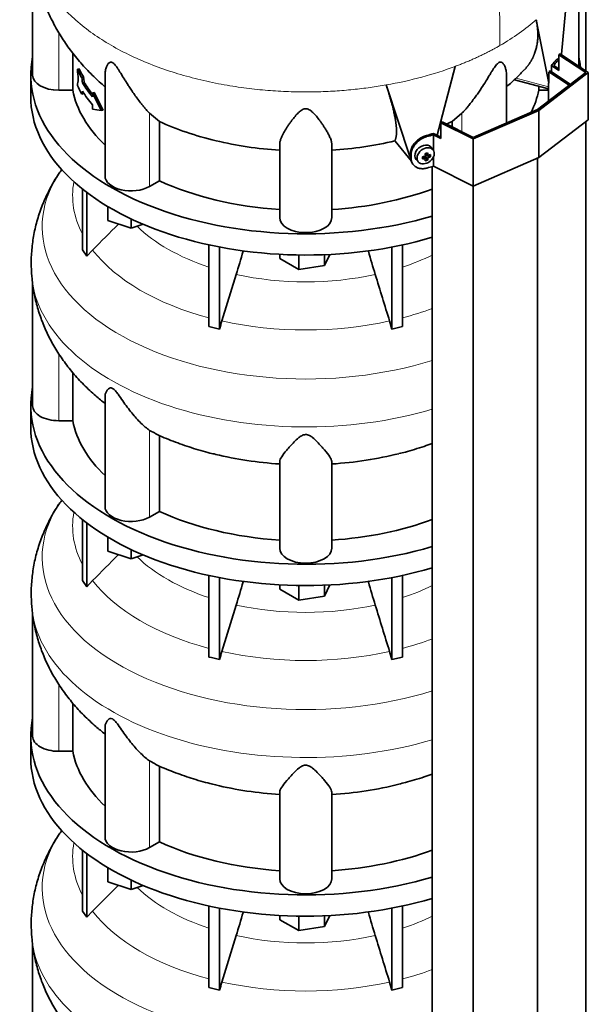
# Model space of a CAD drawing. Header units: millimetres. Extents: x 426 to 1318, y -2223 to 1749.
# Tile 9 of 31: x 1020 to 1315, y -1453 to -942. Entities that reach past the tile are written whole.
import ezdxf

# ---------------------------------------------------------------- set-up
doc = ezdxf.new("R2010")
doc.units = ezdxf.units.MM
for name, color, linetype in [('M5X8_UNI7687', 7, 'Continuous'), ('MID_344-5', 7, 'Continuous'), ('VSI344-454_TERMI', 7, 'Continuous'), ('VSI344-454_TESTA', 7, 'Continuous'), ('VSI344_DIFFUSORE', 7, 'Continuous')]:
    doc.layers.add(name, color=color, linetype=linetype)

# ---------------------------------------------------------------- blocks, each defined once
blk = doc.blocks.new('SE4')
at = {"layer": 'M5X8_UNI7687', "color": 7, "linetype": 'Continuous', "lineweight": 35}
for p, q in [((1234.57, -1009.86), (1233.57, -1008.51)), ((1225.79, -1014.79), (1226.9, -1016.05)), ((1228.97, -1014.53), (1229.33, -1013.34)), ((1230.5, -1014.52), (1229.8, -1013.26)), ((1230.76, -1011.57), (1231.93, -1012.58)), ((1231.72, -1015.13), (1230.81, -1013.16)), ((1230.84, -1011.64), (1230.84, -1012.52)), ((1233.2, -1013.39), (1231.26, -1012.63))]:
    blk.add_line(p, q, dxfattribs=at)
at = {"layer": 'M5X8_UNI7687', "color": 4, "linetype": 'Continuous', "lineweight": 9}
for p, q in [((1230.08, -1014.37), (1229.49, -1013.32)), ((1231.82, -1014.31), (1230.81, -1013.16)), ((1230.89, -1011.54), (1231.82, -1012.34)), ((1231.26, -1012.63), (1232.27, -1013.78))]:
    blk.add_line(p, q, dxfattribs=at)
at = {"layer": 'M5X8_UNI7687', "color": 7, "linetype": 'Continuous', "lineweight": 35}
for centre, major_axis, ratio, start_param, end_param in [((1299.5, -971.21), (1.3, 4.83), 0.345066, 0.576688, 0.777666), ((1229.61, -1011.56), (3.89, 3.14), 0.739997, 0, 3.172175), ((1229.61, -1011.56), (3.89, 3.14), 0.739997, 6.252603, 6.283185), ((1230.7, -1008.72), (-1.01, -9.2), 0.152739, -1.021742, -0.87205), ((1226.99, -1008.45), (9.99, 0.43), 0.510658, -1.393505, -1.278945), ((1226.99, -1008.2), (9.99, -0.48), 0.639648, -1.340934, -1.226375), ((1227.92, -1011.97), (8.97, 2.29), 0.035701, -1.293098, -1.143406), ((1227.13, -1008.29), (2.06, -9.79), 0.279258, 1.046834, 1.161394), ((1227.13, -1008.29), (2.06, -9.79), 0.279258, 0.690017, 0.804576), ((1227.92, -1006.97), (7.61, -5.28), 0.901051, 5.557555, 5.707247), ((1231.07, -1012.81), (0.391, 0.312), 0.744948, 1.56038, 2.087178), ((1231.27, -1013.04), (-0.449, 0.845), 0.482969, 0.934611, 1.452812), ((1231.27, -1013.04), (-0.837, 0.408), 0.40333, 4.914112, 5.432313), ((1226.85, -1008.36), (3.16, -9.49), 0.408248, 1.007206, 1.121766), ((1226.85, -1008.36), (3.16, -9.49), 0.408248, 0.650389, 0.764948), ((1226.99, -1008.45), (9.99, 0.43), 0.510658, -1.036687, -0.922127), ((1226.99, -1008.2), (9.99, -0.48), 0.639648, -0.984117, -0.869557), ((1225.14, -1010.22), (6.65, -6.44), 0.71261, 0.529363, 0.679055)]:
    blk.add_ellipse(centre, major_axis=major_axis, ratio=ratio, start_param=start_param, end_param=end_param, dxfattribs=at)
blk.add_ellipse((1230.67, -1012.87), major_axis=(-3.84, -3.1), ratio=0.739997, dxfattribs=at)
for points in [[(1230.08, -1013.21), (1230.09, -1013.21), (1230.13, -1013.2), (1230.17, -1013.18), (1230.22, -1013.17), (1230.26, -1013.14), (1230.3, -1013.12), (1230.34, -1013.09), (1230.37, -1013.06), (1230.41, -1013.02), (1230.44, -1012.98), (1230.46, -1012.94), (1230.49, -1012.9), (1230.5, -1012.86), (1230.52, -1012.82), (1230.52, -1012.77), (1230.53, -1012.73), (1230.53, -1012.7), (1230.53, -1012.68)], [(1230.53, -1014.66), (1230.53, -1014.64), (1230.53, -1014.62), (1230.52, -1014.58), (1230.52, -1014.55), (1230.5, -1014.52), (1230.49, -1014.49), (1230.46, -1014.47), (1230.44, -1014.44), (1230.41, -1014.42), (1230.37, -1014.4), (1230.34, -1014.39), (1230.3, -1014.37), (1230.26, -1014.37), (1230.22, -1014.36), (1230.17, -1014.36), (1230.13, -1014.36), (1230.09, -1014.37), (1230.08, -1014.37)], [(1231.82, -1012.34), (1231.82, -1012.35), (1231.82, -1012.38), (1231.83, -1012.42), (1231.84, -1012.46), (1231.86, -1012.49), (1231.88, -1012.52), (1231.9, -1012.55), (1231.93, -1012.58), (1231.96, -1012.6), (1231.99, -1012.62), (1232.03, -1012.63), (1232.07, -1012.64), (1232.1, -1012.65), (1232.14, -1012.65), (1232.18, -1012.64), (1232.22, -1012.64), (1232.25, -1012.63), (1232.27, -1012.62)], [(1232.27, -1013.78), (1232.25, -1013.79), (1232.22, -1013.8), (1232.18, -1013.82), (1232.14, -1013.84), (1232.1, -1013.87), (1232.07, -1013.9), (1232.03, -1013.93), (1231.99, -1013.96), (1231.96, -1014), (1231.93, -1014.04), (1231.9, -1014.08), (1231.88, -1014.12), (1231.86, -1014.16), (1231.84, -1014.19), (1231.83, -1014.23), (1231.82, -1014.27), (1231.82, -1014.3), (1231.82, -1014.31)]]:
    blk.add_open_spline(points, degree=3, dxfattribs=at)
at = {"layer": 'MID_344-5', "color": 7, "linetype": 'Continuous', "lineweight": 35}
for p, q in [((1313.67, -968.86), (1313.67, -894.88)), ((1305.06, -976.33), (1294.52, -969.33)), ((1294.72, -969.1), (1295.16, -968.88)), ((1295.16, -968.88), (1305.68, -975.86)), ((1294.41, -975.26), (1294.41, -984.49)), ((1313.67, -1877.68), (1313.67, -995.19)), ((1288.61, -1896.88), (1288.61, -1014.16)), ((1234.06, -1018.47), (1234.06, -1901.27)), ((1255.35, -1911.35), (1255.35, -1028.63))]:
    blk.add_line(p, q, dxfattribs=at)
at = {"layer": 'VSI344-454_TERMI', "color": 7, "linetype": 'Continuous', "lineweight": 35}
for p, q in [((1299.72, -960.47), (1300.43, -960.06)), ((1300.43, -960.06), (1314.95, -969.71)), ((1313.67, -969.74), (1299.72, -960.47)), ((1299.72, -960.47), (1299.72, -968.64)), ((1288.61, -988.94), (1313.67, -969.74)), ((1314.95, -969.71), (1289.32, -989.35)), ((1295.82, -966.05), (1299.72, -968.64)), ((1295.82, -969.31), (1295.82, -966.05)), ((1297.02, -965.97), (1299.72, -967.76)), ((1314.95, -969.71), (1314.95, -994.21)), ((1289.32, -989.35), (1255.3, -1004.15)), ((1255.35, -1003.41), (1288.61, -988.94)), ((1289.32, -989.35), (1289.32, -1013.85)), ((1238.59, -995.76), (1239.3, -995.35)), ((1255.3, -1004.15), (1238.59, -995.76)), ((1238.59, -995.76), (1238.59, -1003.93)), ((1239.3, -995.35), (1255.35, -1003.41)), ((1314.95, -994.21), (1289.32, -1013.85)), ((1234.67, -1010.01), (1234.67, -1001.96)), ((1234.67, -1001.96), (1238.59, -1003.93)), ((1234.81, -1001.27), (1238.59, -1003.16)), ((1255.3, -1004.15), (1255.3, -1028.65)), ((1222.76, -1013.48), (1222.76, -1011.84)), ((1223.13, -1014.01), (1223.13, -1012.38)), ((1234.67, -1018.29), (1234.67, -1013.57)), ((1289.32, -1013.85), (1255.3, -1028.65)), ((1223.74, -1016.7), (1224.12, -1017.24)), ((1255.3, -1028.65), (1234.67, -1018.29))]:
    blk.add_line(p, q, dxfattribs=at)
at = {"layer": 'VSI344-454_TERMI', "color": 4, "linetype": 'Continuous', "lineweight": 9}
for p, q in [((1298.67, -964.05), (1297.74, -963.84)), ((1230.98, -1002.38), (1231.36, -1002.92)), ((1222.76, -1011.84), (1223.13, -1012.38)), ((1223.13, -1014.01), (1222.76, -1013.48))]:
    blk.add_line(p, q, dxfattribs=at)
at = {"layer": 'VSI344-454_TERMI', "color": 7, "linetype": 'Continuous', "lineweight": 35}
for centre, major_axis, start_param, end_param in [((1168.54, -927.78), (143.5, 0), -0.480069, -0.450192), ((1168.54, -927.78), (144.5, 0), -0.475352, -0.449757), ((1168.54, -927.78), (143.5, 0), -1.120604, -1.090727), ((1168.54, -927.78), (144.5, 0), -1.121039, -1.095444), ((1168.54, -944.11), (144.5, 0), -1.121039, -1.095444)]:
    blk.add_ellipse(centre, major_axis=major_axis, ratio=0.57735, start_param=start_param, end_param=end_param, dxfattribs=at)
for points, knots in [([(1297.74, -963.84), (1297.79, -963.78), (1297.87, -963.68), (1298, -963.54), (1298.13, -963.41), (1298.25, -963.28), (1298.37, -963.17), (1298.5, -963.06), (1298.62, -962.96), (1298.74, -962.87), (1298.86, -962.79), (1298.98, -962.71), (1299.09, -962.65), (1299.28, -962.55), (1299.54, -962.47), (1299.81, -962.44), (1299.97, -962.46), (1300.03, -962.48)], [0, 0, 0, 0, 0.0210181, 0.0419347, 0.0627717, 0.0835515, 0.1042965, 0.1250293, 0.1457726, 0.1665489, 0.1873807, 0.2082903, 0.2292998, 0.2504308, 0.312491, 0.3747066, 0.4161494, 0.4161494, 0.4161494, 0.4161494]), ([(1299.74, -963.04), (1299.72, -963.05), (1299.61, -963.13), (1299.43, -963.27), (1299.18, -963.5), (1298.93, -963.76), (1298.76, -963.95), (1298.67, -964.05)], [0.8203443, 0.8203443, 0.8203443, 0.8203443, 0.8334714, 0.8749845, 0.9164568, 0.9580689, 1, 1, 1, 1]), ([(1222.76, -1011.84), (1222.76, -1011.76), (1222.76, -1011.6), (1222.77, -1011.36), (1222.79, -1011.11), (1222.83, -1010.86), (1222.87, -1010.62), (1222.91, -1010.37), (1222.97, -1010.12), (1223.04, -1009.88), (1223.11, -1009.63), (1223.2, -1009.38), (1223.29, -1009.13), (1223.46, -1008.71), (1223.73, -1008.14), (1224.15, -1007.42), (1224.63, -1006.72), (1225.18, -1006.05), (1225.78, -1005.41), (1226.44, -1004.82), (1227.13, -1004.27), (1227.78, -1003.83), (1228.36, -1003.48), (1228.88, -1003.2), (1229.4, -1002.95), (1229.92, -1002.73), (1230.45, -1002.54), (1230.8, -1002.43), (1230.98, -1002.38)], [0, 0, 0, 0, 0.020997, 0.041893, 0.062713, 0.083477, 0.104209, 0.124931, 0.145666, 0.166436, 0.187265, 0.208173, 0.229184, 0.250319, 0.312379, 0.374611, 0.437429, 0.499972, 0.562502, 0.625327, 0.687534, 0.749602, 0.791735, 0.833469, 0.874983, 0.916456, 0.958068, 1, 1, 1, 1]), ([(1231.36, -1002.92), (1231.27, -1002.94), (1231.09, -1002.99), (1230.83, -1003.08), (1230.56, -1003.17), (1230.3, -1003.27), (1230.04, -1003.38), (1229.77, -1003.49), (1229.51, -1003.61), (1229.26, -1003.74), (1229, -1003.87), (1228.74, -1004.01), (1228.49, -1004.16), (1228.07, -1004.42), (1227.51, -1004.81), (1226.81, -1005.35), (1226.16, -1005.95), (1225.56, -1006.59), (1225.01, -1007.26), (1224.52, -1007.96), (1224.1, -1008.68), (1223.8, -1009.33), (1223.57, -1009.91), (1223.41, -1010.41), (1223.29, -1010.91), (1223.2, -1011.4), (1223.14, -1011.89), (1223.14, -1012.21), (1223.13, -1012.38)], [0, 0, 0, 0, 0.021018, 0.041934, 0.062771, 0.08355, 0.104295, 0.125028, 0.145771, 0.166547, 0.187379, 0.208288, 0.229298, 0.250429, 0.312489, 0.374705, 0.437522, 0.500061, 0.562591, 0.625422, 0.687637, 0.749714, 0.79185, 0.833578, 0.875077, 0.916526, 0.958107, 1, 1, 1, 1]), ([(1223.73, -1016.7), (1223.61, -1016.52), (1223.42, -1016.21), (1223.19, -1015.74), (1223.03, -1015.31), (1222.91, -1014.87), (1222.82, -1014.42), (1222.77, -1013.96), (1222.76, -1013.64), (1222.76, -1013.48)], [0.6886177, 0.6886177, 0.6886177, 0.6886177, 0.7497141, 0.7918499, 0.8335781, 0.8750765, 0.9165257, 0.958107, 1, 1, 1, 1]), ([(1223.13, -1014.01), (1223.14, -1014.09), (1223.14, -1014.25), (1223.15, -1014.49), (1223.17, -1014.72), (1223.2, -1014.95), (1223.24, -1015.18), (1223.29, -1015.41), (1223.35, -1015.63), (1223.42, -1015.84), (1223.49, -1016.06), (1223.57, -1016.27), (1223.67, -1016.47), (1223.83, -1016.81), (1224.1, -1017.25), (1224.52, -1017.77), (1225.01, -1018.23), (1225.56, -1018.63), (1226.16, -1018.97), (1226.81, -1019.23), (1227.51, -1019.42), (1228.15, -1019.53), (1228.74, -1019.57), (1229.25, -1019.58), (1229.77, -1019.55), (1230.3, -1019.48), (1230.83, -1019.38), (1231.18, -1019.29), (1231.36, -1019.25)], [0, 0, 0, 0, 0.020996, 0.041893, 0.062713, 0.083477, 0.104209, 0.124931, 0.145666, 0.166436, 0.187264, 0.208173, 0.229184, 0.250319, 0.312379, 0.374611, 0.437429, 0.499972, 0.562503, 0.625328, 0.687536, 0.749604, 0.791737, 0.833471, 0.874985, 0.916457, 0.958069, 1, 1, 1, 1])]:
    blk.add_open_spline(points, degree=3, knots=knots, dxfattribs=at)
at = {"layer": 'VSI344-454_TESTA', "color": 7, "linetype": 'Continuous', "lineweight": 35}
for p, q in [((1027.04, -909.75), (1027.04, -971.06)), ((1310.04, -966.45), (1310.04, -909.9)), ((1301.01, -960.11), (1304.66, -921.62)), ((1294.48, -975.13), (1287.97, -942.28)), ((1047.79, -959.55), (1047.79, -978.85)), ((1051.13, -967.74), (1050.2, -967.96)), ((1236.73, -1002.23), (1246.02, -966.5)), ((1294.52, -969.33), (1294.52, -975.14)), ((1053.47, -972.22), (1052.55, -972.44)), ((1053.78, -974.84), (1052.85, -975.06)), ((1064.53, -970.76), (1064.53, -1023.31)), ((1272.55, -995.92), (1272.55, -970.76)), ((1276.8, -973.46), (1294.41, -978.2)), ((1047.79, -978.85), (1040.54, -978.85)), ((1058.95, -979.99), (1058.03, -980.21)), ((1062.57, -989.39), (1058.03, -980.21)), ((1058.03, -980.21), (1058.03, -982.32)), ((1063.5, -989.17), (1058.95, -979.99)), ((1222.54, -1013.3), (1210.23, -976.14)), ((1289.29, -976.83), (1289.29, -978.85)), ((1294.41, -978.85), (1289.29, -978.85)), ((1053.47, -980.65), (1052.55, -980.87)), ((1058.03, -986.53), (1058.03, -988.64)), ((1062.57, -989.39), (1058.03, -988.64)), ((1063.5, -989.17), (1062.57, -989.39)), ((1092.7, -995.08), (1087.58, -990.8)), ((1249.5, -990.8), (1244.38, -995.08)), ((1092.7, -995.08), (1092.7, -1025.87)), ((1244.38, -995.08), (1244.38, -997.9)), ((1214.75, -1005.15), (1214.79, -1004.91)), ((1214.8, -1005.22), (1223.3, -1015.74)), ((1155.04, -1044.96), (1155.04, -1006.93)), ((1182.04, -1044.96), (1182.04, -1006.93)), ((1092.7, -1025.87), (1087.58, -1028.83))]:
    blk.add_line(p, q, dxfattribs=at)
at = {"layer": 'VSI344-454_TESTA', "color": 4, "linetype": 'Continuous', "lineweight": 9}
for p, q in [((1040.54, -978.85), (1040.54, -948.79)), ((1277.51, -972.61), (1294.41, -977.16)), ((1087.58, -1028.83), (1087.58, -990.8)), ((1249.5, -1000.48), (1249.5, -990.8)), ((1214.79, -1004.9), (1223.22, -1015.34))]:
    blk.add_line(p, q, dxfattribs=at)
at = {"layer": 'VSI344-454_TESTA', "color": 7, "linetype": 'Continuous', "lineweight": 35}
for centre, major_axis, start_param, end_param in [((1168.54, -949.7), (-122.5, 0), 0.261186, 0.327396), ((1168.54, -949.7), (-121.5, 0), 0.260097, 0.326857), ((1040.54, -971.06), (13.5, 0), 3.141593, 4.712389), ((1168.54, -951.8), (-122.5, 0), 0.335083, 0.446047), ((1168.54, -951.8), (-121.5, 0), 0.334608, 0.428513), ((1168.54, -971.06), (-121.5, 0), 0.111341, 0.543224), ((1168.54, -958.13), (-122.5, 0), 0.261186, 0.327396), ((1168.54, -956.02), (-122.5, 0), 0.335083, 0.446047), ((1168.54, -971.06), (121.5, 0), 6.004526, 6.171844), ((1078.03, -1023.31), (13.5, 0), 3.141593, 5.497787), ((1168.54, -971.06), (-121.5, 0), 0.896739, 1.459455), ((1168.54, -971.06), (121.5, 0), 4.82373, 5.281941), ((1168.54, -1044.96), (13.5, 0), 3.141593, 6.283185)]:
    blk.add_ellipse(centre, major_axis=major_axis, ratio=0.57735, start_param=start_param, end_param=end_param, dxfattribs=at)
at = {"layer": 'VSI344-454_TESTA', "color": 4, "linetype": 'Continuous', "lineweight": 9}
blk.add_ellipse((1168.54, -897.55), major_axis=(142.36, 0), ratio=0.57735, start_param=5.009578, end_param=5.287871, dxfattribs=at)
blk.add_open_spline([(1250.04, -833.22), (1251.07, -837.79), (1253.87, -847.44), (1259.01, -862.78), (1263.38, -878.66), (1266.03, -893.68), (1267.6, -907.77), (1268.48, -921.32), (1268.96, -934.56), (1269.1, -945.89), (1269.2, -952.93), (1269.2, -955.66)], degree=3, knots=[0, 0, 0, 0, 0.117079, 0.240569, 0.360617, 0.476421, 0.590288, 0.703407, 0.816259, 0.929029, 1, 1, 1, 1], dxfattribs=at)
for points, weights in [([(1026.19, -897.56), (1026.2, -963.4), (1119.5, -992.18), (1210.23, -976.14)], [0.668608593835, 0.547048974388, 0.657512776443, 1]), ([(1246.02, -966.5), (1254.39, -963.36), (1262.14, -959.74), (1269.2, -955.66)], [1, 0.996331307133, 0.996331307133, 1])]:
    blk.add_rational_spline(points, weights, degree=3, dxfattribs=at)
at = {"layer": 'VSI344-454_TESTA', "color": 7, "linetype": 'Continuous', "lineweight": 35}
for points, knots in [([(1026.25, -897.62), (1026.27, -900.09), (1026.33, -904.82), (1027.28, -912.85), (1028.94, -921.09), (1031.3, -929.2), (1034.32, -937.05), (1037.98, -944.65), (1042.27, -951.95), (1047.15, -958.95), (1052.63, -965.62), (1058.4, -971.64), (1062.55, -975.41), (1064.51, -977.06)], [0, 0, 0, 0, 0.0665996, 0.1501979, 0.2334008, 0.3164062, 0.3994229, 0.4826743, 0.5664018, 0.6508648, 0.7363382, 0.8231019, 0.9005149, 0.9005149, 0.9005149, 0.9005149]), ([(1281.88, -968.26), (1281.94, -968.19), (1282.11, -968.01), (1282.39, -967.71), (1282.7, -967.35), (1283, -966.99), (1283.3, -966.63), (1283.59, -966.26), (1283.87, -965.89), (1284.14, -965.51), (1284.4, -965.13), (1284.66, -964.74), (1284.91, -964.35), (1285.15, -963.96), (1285.39, -963.56), (1285.61, -963.16), (1285.83, -962.75), (1286.04, -962.34), (1286.25, -961.93), (1286.44, -961.51), (1286.63, -961.09), (1286.81, -960.66), (1286.98, -960.23), (1287.22, -959.6), (1287.51, -958.77), (1287.82, -957.72), (1288.09, -956.66), (1288.32, -955.6), (1288.5, -954.52), (1288.64, -953.43), (1288.74, -952.34), (1288.8, -951.23), (1288.83, -950.13), (1288.81, -949.01), (1288.76, -947.9), (1288.67, -946.78), (1288.55, -945.66), (1288.39, -944.53), (1288.2, -943.41), (1288.04, -942.66), (1287.97, -942.28)], [0.1921089, 0.1921089, 0.1921089, 0.1921089, 0.2005107, 0.2147742, 0.2290298, 0.2432778, 0.2575181, 0.2717506, 0.2859755, 0.3001927, 0.3144023, 0.3286042, 0.3427985, 0.3569852, 0.3711642, 0.3853356, 0.3994995, 0.4136557, 0.4278043, 0.4419454, 0.4560788, 0.4702047, 0.484323, 0.4984337, 0.5315552, 0.5644411, 0.5970912, 0.6295054, 0.6616835, 0.6936252, 0.7253304, 0.756799, 0.7880306, 0.8190252, 0.8497823, 0.8803019, 0.9105837, 0.9406275, 0.970433, 1, 1, 1, 1]), ([(1087.58, -990.8), (1087.36, -990.56), (1086.92, -990.09), (1086.22, -989.3), (1085.4, -988.36), (1084.47, -987.25), (1083.15, -985.63), (1081.58, -983.6), (1079.84, -981.21), (1078.3, -978.97), (1076.94, -976.9), (1075.73, -975.01), (1074.35, -972.78), (1073.09, -970.7), (1071.9, -968.77), (1071.09, -967.49), (1070.29, -966.34), (1069.5, -965.35), (1068.65, -964.57), (1067.84, -964.23), (1067.2, -964.31), (1066.66, -964.62), (1066.19, -965.09), (1065.6, -965.94), (1065.14, -967), (1064.8, -968.23), (1064.6, -969.32), (1064.54, -970.18), (1064.53, -970.66), (1064.53, -970.76)], [0, 0, 0, 0, 0.020247, 0.0413012, 0.0631676, 0.0911499, 0.1206822, 0.1725651, 0.2189806, 0.2600001, 0.2962057, 0.3283254, 0.3570821, 0.4069553, 0.4285992, 0.4484587, 0.4665056, 0.4826091, 0.4971306, 0.5113122, 0.5266668, 0.543344, 0.562023, 0.5826937, 0.6304427, 0.6595254, 0.6923195, 0.7261108, 0.734395, 0.734395, 0.734395, 0.734395]), ([(1272.55, -970.76), (1272.55, -970.61), (1272.53, -969.74), (1272.34, -968.29), (1271.77, -966.53), (1271.08, -965.28), (1270.42, -964.61), (1269.87, -964.32), (1269.34, -964.23), (1268.6, -964.47), (1267.81, -965.12), (1267.05, -966), (1266.27, -967.08), (1265.5, -968.26), (1264.66, -969.6), (1263.44, -971.61), (1261.73, -974.43), (1259.86, -977.35), (1258.15, -979.89), (1256.62, -982.07), (1255, -984.26), (1253.39, -986.3), (1251.96, -988.04), (1250.66, -989.54), (1249.88, -990.39), (1249.5, -990.8)], [0.265607, 0.265607, 0.265607, 0.265607, 0.2789295, 0.3409942, 0.392778, 0.4359518, 0.4604978, 0.4716154, 0.4871189, 0.5000341, 0.5129562, 0.5284792, 0.5444389, 0.5641957, 0.583938, 0.6074587, 0.6593255, 0.7214848, 0.7571561, 0.7963778, 0.8446458, 0.8874257, 0.9275339, 0.9650516, 1, 1, 1, 1]), ([(1272.59, -977.06), (1274.38, -975.55), (1277.65, -972.62), (1280.36, -969.76), (1281.81, -968.22)], [0.4397874, 0.4397874, 0.4397874, 0.4397874, 0.7466628, 1, 1, 1, 1]), ([(1214.79, -1004.9), (1214.82, -1004.85), (1214.87, -1004.73), (1214.95, -1004.55), (1215.02, -1004.36), (1215.09, -1004.17), (1215.15, -1003.96), (1215.21, -1003.75), (1215.27, -1003.53), (1215.32, -1003.3), (1215.36, -1003.07), (1215.4, -1002.83), (1215.44, -1002.58), (1215.48, -1002.32), (1215.5, -1002.06), (1215.53, -1001.79), (1215.55, -1001.51), (1215.57, -1001.22), (1215.58, -1000.93), (1215.58, -1000.63), (1215.59, -1000.32), (1215.59, -1000.01), (1215.58, -999.69), (1215.57, -999.36), (1215.56, -999.02), (1215.54, -998.68), (1215.52, -998.34), (1215.49, -997.98), (1215.46, -997.62), (1215.42, -997.25), (1215.39, -996.88), (1215.34, -996.5), (1215.29, -996.11), (1215.24, -995.72), (1215.19, -995.32), (1215.13, -994.91), (1215.04, -994.31), (1214.9, -993.51), (1214.71, -992.49), (1214.51, -991.45), (1214.28, -990.38), (1214.03, -989.29), (1213.77, -988.17), (1213.49, -987.04), (1213.19, -985.89), (1212.87, -984.72), (1212.53, -983.53), (1212.19, -982.33), (1211.82, -981.12), (1211.44, -979.89), (1211.05, -978.65), (1210.65, -977.4), (1210.37, -976.56), (1210.23, -976.14)], [0, 0, 0, 0, 0.014374, 0.02874, 0.043097, 0.057447, 0.071789, 0.086123, 0.100449, 0.114767, 0.129077, 0.143379, 0.157674, 0.171961, 0.186239, 0.200511, 0.214774, 0.22903, 0.243278, 0.257518, 0.27175, 0.285975, 0.300193, 0.314402, 0.328604, 0.342798, 0.356985, 0.371164, 0.385335, 0.399499, 0.413655, 0.427804, 0.441945, 0.456079, 0.470204, 0.484323, 0.498433, 0.531555, 0.564441, 0.597091, 0.629505, 0.661683, 0.693625, 0.72533, 0.756799, 0.78803, 0.819025, 0.849782, 0.880302, 0.910583, 0.940627, 0.970433, 1, 1, 1, 1]), ([(1182.04, -1006.93), (1182.03, -1006.75), (1182.02, -1006.38), (1181.93, -1005.78), (1181.76, -1005.08), (1181.5, -1004.26), (1181.02, -1003.07), (1180.29, -1001.58), (1179.31, -999.84), (1178.29, -998.22), (1177.3, -996.72), (1176.33, -995.34), (1175.14, -993.73), (1173.96, -992.23), (1172.72, -990.88), (1171.83, -990.01), (1170.9, -989.28), (1169.91, -988.71), (1168.79, -988.4), (1167.61, -988.54), (1166.59, -989.01), (1165.66, -989.67), (1164.77, -990.47), (1163.54, -991.75), (1162.34, -993.21), (1161.13, -994.82), (1160.15, -996.19), (1159.21, -997.57), (1158.06, -999.37), (1157.02, -1001.14), (1156.18, -1002.82), (1155.58, -1004.23), (1155.14, -1005.62), (1155.07, -1006.51), (1155.04, -1006.93)], [0, 0, 0, 0, 0.020247, 0.041301, 0.063168, 0.09115, 0.120682, 0.172565, 0.218981, 0.26, 0.296206, 0.328325, 0.357082, 0.406955, 0.428599, 0.448459, 0.466506, 0.482609, 0.497131, 0.511312, 0.526667, 0.543344, 0.562023, 0.582694, 0.630443, 0.659525, 0.692319, 0.726111, 0.759233, 0.82594, 0.865768, 0.902245, 0.953307, 1, 1, 1, 1]), ([(1092.7, -995.08), (1097.16, -997.13), (1101.86, -999.01), (1111.67, -1002.35), (1116.78, -1003.82), (1127.31, -1006.34), (1132.73, -1007.39), (1143.76, -1009.03), (1149.38, -1009.62), (1155.04, -1009.99)], [0, 0, 0, 0, 0.25, 0.25, 0.5, 0.5, 0.75, 0.75, 1, 1, 1, 1]), ([(1214.75, -1005.15), (1209.53, -1006.39), (1204.16, -1007.42), (1193.22, -1009.04), (1187.65, -1009.63), (1182.04, -1009.99)], [0, 0, 0, 0, 0.5, 0.5, 1, 1, 1, 1])]:
    blk.add_open_spline(points, degree=3, knots=knots, dxfattribs=at)
at = {"layer": 'VSI344-454_TESTA', "color": 4, "linetype": 'Continuous', "lineweight": 9}
blk.add_open_spline([(1287.97, -942.28), (1282.54, -947.1), (1276.24, -951.6), (1269.2, -955.66)], degree=3, dxfattribs=at)
at = {"layer": 'VSI344-454_TESTA', "color": 7, "linetype": 'Continuous', "lineweight": 35}
for points in [[(1050.7, -973.23), (1050.53, -971.47), (1050.36, -969.72), (1050.2, -967.96)], [(1050.7, -973.23), (1050.53, -974.29), (1050.36, -975.34), (1050.2, -976.39)], [(1052.85, -975.06), (1052.75, -974.19), (1052.65, -973.31), (1052.55, -972.44)], [(1053.78, -974.84), (1053.68, -973.97), (1053.57, -973.09), (1053.47, -972.22)], [(1052.85, -979.28), (1052.75, -979.81), (1052.65, -980.34), (1052.55, -980.87)], [(1244.38, -995.08), (1243.39, -995.54), (1242.39, -995.98), (1241.38, -996.42)], [(1238.66, -997.56), (1238.43, -997.66), (1238.19, -997.75), (1237.95, -997.85)]]:
    blk.add_open_spline(points, degree=3, dxfattribs=at)
at = {"layer": 'VSI344_DIFFUSORE', "color": 7, "linetype": 'Continuous', "lineweight": 35}
for p, q in [((1026.04, -971.06), (1026.04, -982.08)), ((1052.83, -1061.74), (1052.83, -1030.1)), ((1055.13, -1064.94), (1055.13, -1031.89)), ((1066.03, -1046.5), (1066.03, -1039.23)), ((1078.03, -1050.5), (1066.03, -1046.5)), ((1078.03, -1050.5), (1078.03, -1045.63)), ((1084.27, -1048.42), (1078.03, -1050.5)), ((1052.83, -1061.74), (1055.13, -1064.94)), ((1055.13, -1064.94), (1058.13, -1061.76)), ((1118.32, -1101.42), (1118.32, -1059.07)), ((1123.86, -1102.74), (1123.86, -1060.21)), ((1213.22, -1102.74), (1213.22, -1060.21)), ((1218.76, -1101.42), (1218.76, -1059.07)), ((1155.16, -1066.22), (1155.16, -1063.99)), ((1164.95, -1071.87), (1155.16, -1066.22)), ((1164.95, -1071.87), (1164.95, -1064.33)), ((1181.01, -1064.04), (1178.34, -1069.8)), ((1178.34, -1069.8), (1178.34, -1064.16)), ((1178.34, -1069.8), (1164.95, -1071.87)), ((1132.53, -1074.44), (1125.1, -1098.56)), ((1027.04, -1078.99), (1027.04, -1142.52)), ((1211.98, -1098.56), (1213.22, -1102.74)), ((1213.22, -1102.74), (1218.76, -1101.42)), ((1047.79, -1150.32), (1047.79, -1125.34)), ((1064.53, -1138.03), (1064.53, -1194.78)), ((1026.04, -1142.52), (1026.04, -1153.55)), ((1047.79, -1150.32), (1040.54, -1150.32)), ((1090.54, -1156.76), (1087.58, -1155.3)), ((1092.7, -1197.33), (1092.7, -1157.83)), ((1155.04, -1216.42), (1155.04, -1171.43)), ((1182.04, -1216.42), (1182.04, -1171.43)), ((1092.7, -1197.33), (1087.58, -1200.29)), ((1052.83, -1233.2), (1052.83, -1201.57)), ((1055.13, -1236.4), (1055.13, -1203.36)), ((1066.03, -1217.97), (1066.03, -1210.69)), ((1078.03, -1221.97), (1066.03, -1217.97)), ((1078.03, -1221.97), (1078.03, -1217.09)), ((1084.27, -1219.89), (1078.03, -1221.97)), ((1118.32, -1272.88), (1118.32, -1230.54)), ((1218.76, -1272.88), (1218.76, -1230.54)), ((1052.83, -1233.2), (1055.13, -1236.4)), ((1055.13, -1236.4), (1058.13, -1233.23)), ((1123.86, -1274.21), (1123.86, -1231.67)), ((1155.16, -1237.68), (1155.16, -1235.45)), ((1164.95, -1243.34), (1164.95, -1235.79)), ((1181.01, -1235.5), (1178.34, -1241.27)), ((1178.34, -1241.27), (1178.34, -1235.62)), ((1213.22, -1274.21), (1213.22, -1231.67)), ((1164.95, -1243.34), (1155.16, -1237.68)), ((1132.53, -1245.91), (1125.1, -1270.02)), ((1178.34, -1241.27), (1164.95, -1243.34)), ((1027.04, -1250.45), (1027.04, -1313.99)), ((1211.98, -1270.02), (1213.22, -1274.21)), ((1213.22, -1274.21), (1218.76, -1272.88)), ((1047.79, -1321.78), (1047.79, -1296.8)), ((1064.53, -1309.49), (1064.53, -1366.24)), ((1026.04, -1313.99), (1026.04, -1325.01)), ((1047.79, -1321.78), (1040.54, -1321.78)), ((1090.54, -1328.23), (1087.58, -1326.76)), ((1092.7, -1368.79), (1092.7, -1329.3)), ((1155.04, -1387.89), (1155.04, -1342.9)), ((1182.04, -1387.89), (1182.04, -1342.9)), ((1092.7, -1368.79), (1087.58, -1371.75)), ((1052.83, -1404.66), (1052.83, -1373.03)), ((1055.13, -1407.87), (1055.13, -1374.82)), ((1066.03, -1389.43), (1066.03, -1382.16)), ((1078.03, -1393.43), (1078.03, -1388.56)), ((1078.03, -1393.43), (1066.03, -1389.43)), ((1084.27, -1391.35), (1078.03, -1393.43)), ((1118.32, -1444.35), (1118.32, -1402)), ((1123.86, -1445.67), (1123.86, -1403.13)), ((1213.22, -1445.67), (1213.22, -1403.13)), ((1218.76, -1444.35), (1218.76, -1402)), ((1052.83, -1404.66), (1055.13, -1407.87)), ((1055.13, -1407.87), (1058.13, -1404.69)), ((1155.16, -1409.15), (1155.16, -1406.92)), ((1164.95, -1414.8), (1155.16, -1409.15)), ((1164.95, -1414.8), (1164.95, -1407.26)), ((1181.01, -1406.97), (1178.34, -1412.73)), ((1178.34, -1412.73), (1178.34, -1407.09)), ((1178.34, -1412.73), (1164.95, -1414.8)), ((1132.53, -1417.37), (1125.1, -1441.49)), ((1027.04, -1421.91), (1027.04, -1485.45)), ((1211.98, -1441.49), (1213.22, -1445.67)), ((1213.22, -1445.67), (1218.76, -1444.35))]:
    blk.add_line(p, q, dxfattribs=at)
at = {"layer": 'VSI344_DIFFUSORE', "color": 4, "linetype": 'Continuous', "lineweight": 9}
for p, q in [((1040.54, -1150.32), (1040.54, -1115.42)), ((1087.58, -1200.29), (1087.58, -1155.3)), ((1040.54, -1321.78), (1040.54, -1286.88)), ((1087.58, -1371.75), (1087.58, -1326.76))]:
    blk.add_line(p, q, dxfattribs=at)
at = {"layer": 'VSI344_DIFFUSORE', "color": 7, "linetype": 'Continuous', "lineweight": 35}
for centre, major_axis, start_param, end_param in [((1168.54, -971.06), (142.5, 0), 3.023053, 5.190143), ((1168.54, -971.06), (142.5, 0), 0.049395, 0.118539), ((1168.54, -982.08), (142.5, 0), 3.141593, 5.190143), ((1168.54, -1142.52), (142.5, 0), 3.023053, 5.190143), ((1040.54, -1142.52), (13.5, 0), 3.141581, 4.712389), ((1168.54, -1153.55), (142.5, 0), 3.141593, 5.190143), ((1168.54, -1142.52), (-121.5, 0), 0.111341, 0.543224), ((1168.54, -1103.03), (-121.5, 0), 1.175706, 1.459455), ((1168.54, -1103.03), (121.5, 0), 4.82373, 5.12108), ((1078.03, -1194.78), (13.5, 0), 3.141604, 5.497787), ((1168.54, -1142.52), (-121.5, 0), 0.896739, 1.459455), ((1168.54, -1142.52), (121.5, 0), 4.82373, 5.281941), ((1168.54, -1216.42), (13.5, 0), 3.141593, 6.283185), ((1168.54, -1313.99), (142.5, 0), 3.023053, 5.190143), ((1040.54, -1313.99), (13.5, 0), 3.141581, 4.712389), ((1168.54, -1313.99), (-121.5, 0), 0.111341, 0.543224), ((1168.54, -1325.01), (142.5, 0), 3.141593, 5.190143), ((1168.54, -1274.49), (-121.5, 0), 1.175706, 1.459455), ((1168.54, -1274.49), (121.5, 0), 4.82373, 5.12108), ((1078.03, -1366.24), (13.5, 0), 3.141581, 5.497787), ((1168.54, -1313.99), (-121.5, 0), 0.896739, 1.459455), ((1168.54, -1313.99), (121.5, 0), 4.82373, 5.281941), ((1168.54, -1387.89), (13.5, 0), 3.141593, 6.283185)]:
    blk.add_ellipse(centre, major_axis=major_axis, ratio=0.57735, start_param=start_param, end_param=end_param, dxfattribs=at)
at = {"layer": 'VSI344_DIFFUSORE', "color": 4, "linetype": 'Continuous', "lineweight": 9}
for centre, major_axis, start_param, end_param in [((1168.54, -1049.81), (136.58, 0), 2.761012, 5.212737), ((1168.54, -1033.48), (120.79, 0), 3.038624, 3.432735), ((1168.54, -1019.72), (-101.4, 0), 0.532702, 1.052595), ((1168.54, -1033.48), (-120.79, 0), 0.417538, 1.141984), ((1168.54, -1019.72), (101.4, 0), -1.052595, -0.868255), ((1168.54, -1071.48), (-142.13, 0), 0.048496, 2.049895), ((1168.54, -1019.72), (-101.4, 0), 1.207688, 1.933905), ((1168.54, -1033.48), (120.79, 0), -1.141984, -0.997489), ((1168.54, -1033.48), (-120.79, 0), 1.202936, 1.938657), ((1168.54, -1221.27), (136.58, 0), 2.761012, 5.212737), ((1168.54, -1204.95), (120.79, 0), 3.038624, 3.432735), ((1168.54, -1191.18), (-101.4, 0), 0.532702, 1.052595), ((1168.54, -1204.95), (-120.79, 0), 0.417538, 1.141984), ((1168.54, -1191.18), (101.4, 0), -1.052595, -0.868255), ((1168.54, -1191.18), (-101.4, 0), 1.207688, 1.933905), ((1168.54, -1242.95), (-142.13, 0), 0.048496, 2.049895), ((1168.54, -1204.95), (120.79, 0), -1.141984, -0.997489), ((1168.54, -1204.95), (-120.79, 0), 1.202936, 1.938657), ((1168.54, -1392.73), (136.58, 0), 2.761012, 5.212737), ((1168.54, -1376.41), (120.79, 0), 3.038624, 3.432735), ((1168.54, -1362.65), (-101.4, 0), 0.532702, 1.052595), ((1168.54, -1376.41), (-120.79, 0), 0.417538, 1.141984), ((1168.54, -1362.65), (101.4, 0), -1.052595, -0.868255), ((1168.54, -1414.41), (-142.13, 0), 0.048496, 2.049895), ((1168.54, -1362.65), (-101.4, 0), 1.207688, 1.933905), ((1168.54, -1376.41), (120.79, 0), -1.141984, -0.997489), ((1168.54, -1376.41), (-120.79, 0), 1.202936, 1.938657)]:
    blk.add_ellipse(centre, major_axis=major_axis, ratio=0.57735, start_param=start_param, end_param=end_param, dxfattribs=at)
at = {"layer": 'VSI344_DIFFUSORE', "color": 7, "linetype": 'Continuous', "lineweight": 35}
for points, knots in [([(1041.95, -1020.35), (1041.41, -1021.09), (1039.35, -1023.88), (1036.04, -1029.67), (1032.48, -1037.16), (1029.72, -1044.88), (1027.76, -1052.68), (1026.59, -1060.46), (1026.15, -1068.23), (1026.43, -1072.84), (1026.6, -1075.45)], [0, 0, 0, 0, 0.043014, 0.189752, 0.332864, 0.47275, 0.609908, 0.744873, 0.878188, 1, 1, 1, 1]), ([(1132.53, -1074.44), (1133.74, -1070.49), (1134.92, -1066.48), (1136.09, -1062.25), (1136.12, -1062.12), (1136.16, -1061.98)], [0, 0, 0, 0, 0.5, 0.5, 0.5168361, 0.5168361, 0.5168361, 0.5168361]), ([(1204.56, -1074.44), (1203.34, -1070.49), (1202.16, -1066.48), (1201, -1062.25), (1200.96, -1062.11), (1200.92, -1061.97)], [0, 0, 0, 0, 0.5, 0.5, 0.5171116, 0.5171116, 0.5171116, 0.5171116]), ([(1026.59, -1075.51), (1026.89, -1078.31), (1027.43, -1083.07), (1029.2, -1090.8), (1031.6, -1098.19), (1034.69, -1105.41), (1038.43, -1112.39), (1042.82, -1119.12), (1047.84, -1125.57), (1053.5, -1131.75), (1059.07, -1136.9), (1062.89, -1140.1), (1064.46, -1141.32)], [0, 0, 0, 0, 0.0925927, 0.1862618, 0.2801149, 0.3745405, 0.4699354, 0.5666977, 0.6652088, 0.765802, 0.8687155, 0.9401335, 0.9401335, 0.9401335, 0.9401335]), ([(1087.58, -1155.3), (1086.21, -1154.32), (1084.69, -1153.04), (1081.56, -1149.97), (1079.95, -1148.2), (1076.81, -1144.35), (1075.26, -1142.25), (1072.9, -1138.89), (1072.11, -1137.73), (1070.86, -1136.01), (1070.42, -1135.43), (1069.47, -1134.33), (1068.93, -1133.81), (1067.91, -1133.26), (1067.48, -1133.24), (1066.79, -1133.41), (1066.52, -1133.58), (1065.81, -1134.17), (1065.48, -1134.68), (1064.75, -1136.11), (1064.53, -1137.09), (1064.53, -1138.04)], [0, 0, 0, 0, 0.125, 0.125, 0.25, 0.25, 0.375, 0.375, 0.4375, 0.4375, 0.46875, 0.46875, 0.5, 0.5, 0.53125, 0.53125, 0.5625, 0.5625, 0.625, 0.625, 0.7387976, 0.7387976, 0.7387976, 0.7387976]), ([(1090.45, -1156.95), (1090.6, -1157.03), (1093.46, -1158.46), (1099.94, -1161.06), (1109.13, -1164.32), (1116.76, -1166.59), (1120.8, -1167.5), (1121.89, -1167.74)], [0, 0, 0, 0, 0.01437, 0.312845, 0.611964, 0.910622, 1, 1, 1, 1]), ([(1182.04, -1171.43), (1182.04, -1170.78), (1181.64, -1169.96), (1180.33, -1167.95), (1179.41, -1166.78), (1177.25, -1164.2), (1176, -1162.78), (1173.76, -1160.51), (1172.97, -1159.73), (1171.56, -1158.64), (1171.06, -1158.29), (1169.88, -1157.7), (1169.17, -1157.48), (1167.73, -1157.52), (1167.04, -1157.77), (1165.9, -1158.37), (1165.41, -1158.72), (1164.02, -1159.82), (1163.24, -1160.59), (1161.04, -1162.82), (1159.79, -1164.26), (1157.63, -1166.83), (1156.74, -1167.97), (1155.45, -1169.95), (1155.04, -1170.79), (1155.04, -1171.43)], [0, 0, 0, 0, 0.125, 0.125, 0.25, 0.25, 0.375, 0.375, 0.4375, 0.4375, 0.46875, 0.46875, 0.5, 0.5, 0.53125, 0.53125, 0.5625, 0.5625, 0.625, 0.625, 0.75, 0.75, 0.875, 0.875, 1, 1, 1, 1]), ([(1216.76, -1167.35), (1218.01, -1167.06), (1222.2, -1166.07), (1228.07, -1164.24), (1232.7, -1162.63), (1234.1, -1162.13)], [0, 0, 0, 0, 0.1078692, 0.4247802, 0.5649754, 0.5649754, 0.5649754, 0.5649754]), ([(1041.95, -1191.81), (1041.41, -1192.55), (1039.35, -1195.34), (1036.04, -1201.14), (1032.48, -1208.63), (1029.72, -1216.35), (1027.76, -1224.15), (1026.59, -1231.93), (1026.15, -1239.69), (1026.43, -1244.3), (1026.6, -1246.91)], [0, 0, 0, 0, 0.043014, 0.189752, 0.332864, 0.47275, 0.609908, 0.744873, 0.878188, 1, 1, 1, 1]), ([(1132.53, -1245.91), (1133.74, -1241.96), (1134.92, -1237.94), (1136.09, -1233.72), (1136.12, -1233.58), (1136.16, -1233.44)], [0, 0, 0, 0, 0.5, 0.5, 0.5168361, 0.5168361, 0.5168361, 0.5168361]), ([(1204.56, -1245.91), (1203.34, -1241.96), (1202.16, -1237.94), (1201, -1233.72), (1200.96, -1233.58), (1200.92, -1233.44)], [0, 0, 0, 0, 0.5, 0.5, 0.5171116, 0.5171116, 0.5171116, 0.5171116]), ([(1026.59, -1246.97), (1026.89, -1249.78), (1027.43, -1254.54), (1029.2, -1262.26), (1031.6, -1269.65), (1034.69, -1276.88), (1038.43, -1283.85), (1042.82, -1290.58), (1047.84, -1297.03), (1053.5, -1303.21), (1059.07, -1308.36), (1062.89, -1311.56), (1064.46, -1312.78)], [0, 0, 0, 0, 0.0925927, 0.1862618, 0.2801149, 0.3745405, 0.4699354, 0.5666977, 0.6652088, 0.765802, 0.8687155, 0.9401335, 0.9401335, 0.9401335, 0.9401335]), ([(1087.58, -1326.76), (1086.21, -1325.79), (1084.69, -1324.5), (1081.56, -1321.43), (1079.95, -1319.66), (1076.81, -1315.81), (1075.26, -1313.72), (1072.9, -1310.35), (1072.11, -1309.2), (1070.86, -1307.47), (1070.42, -1306.89), (1069.47, -1305.8), (1068.93, -1305.28), (1067.91, -1304.72), (1067.48, -1304.71), (1066.79, -1304.87), (1066.52, -1305.04), (1065.81, -1305.64), (1065.48, -1306.14), (1064.75, -1307.57), (1064.53, -1308.55), (1064.53, -1309.5)], [0, 0, 0, 0, 0.125, 0.125, 0.25, 0.25, 0.375, 0.375, 0.4375, 0.4375, 0.46875, 0.46875, 0.5, 0.5, 0.53125, 0.53125, 0.5625, 0.5625, 0.625, 0.625, 0.7387976, 0.7387976, 0.7387976, 0.7387976]), ([(1090.45, -1328.41), (1090.6, -1328.49), (1093.46, -1329.93), (1099.94, -1332.53), (1109.13, -1335.78), (1116.76, -1338.05), (1120.8, -1338.96), (1121.89, -1339.2)], [0, 0, 0, 0, 0.01437, 0.312845, 0.611964, 0.910622, 1, 1, 1, 1]), ([(1182.04, -1342.9), (1182.04, -1342.25), (1181.64, -1341.42), (1180.33, -1339.42), (1179.41, -1338.25), (1177.25, -1335.67), (1176, -1334.24), (1173.76, -1331.98), (1172.97, -1331.2), (1171.56, -1330.11), (1171.06, -1329.75), (1169.88, -1329.17), (1169.17, -1328.95), (1167.73, -1328.98), (1167.04, -1329.23), (1165.9, -1329.84), (1165.41, -1330.19), (1164.02, -1331.29), (1163.24, -1332.05), (1161.04, -1334.29), (1159.79, -1335.72), (1157.63, -1338.29), (1156.74, -1339.43), (1155.45, -1341.41), (1155.04, -1342.25), (1155.04, -1342.9)], [0, 0, 0, 0, 0.125, 0.125, 0.25, 0.25, 0.375, 0.375, 0.4375, 0.4375, 0.46875, 0.46875, 0.5, 0.5, 0.53125, 0.53125, 0.5625, 0.5625, 0.625, 0.625, 0.75, 0.75, 0.875, 0.875, 1, 1, 1, 1]), ([(1216.76, -1338.81), (1218.01, -1338.52), (1222.2, -1337.54), (1228.07, -1335.71), (1232.7, -1334.1), (1234.1, -1333.59)], [0, 0, 0, 0, 0.1078692, 0.4247802, 0.5649754, 0.5649754, 0.5649754, 0.5649754]), ([(1041.95, -1363.28), (1041.41, -1364.02), (1039.35, -1366.81), (1036.04, -1372.6), (1032.48, -1380.09), (1029.72, -1387.81), (1027.76, -1395.61), (1026.59, -1403.39), (1026.15, -1411.15), (1026.43, -1415.77), (1026.6, -1418.37)], [0, 0, 0, 0, 0.043014, 0.189752, 0.332864, 0.47275, 0.609908, 0.744873, 0.878188, 1, 1, 1, 1]), ([(1132.53, -1417.37), (1133.74, -1413.42), (1134.92, -1409.4), (1136.09, -1405.18), (1136.12, -1405.04), (1136.16, -1404.91)], [0, 0, 0, 0, 0.5, 0.5, 0.5168361, 0.5168361, 0.5168361, 0.5168361]), ([(1204.56, -1417.37), (1203.34, -1413.42), (1202.16, -1409.4), (1201, -1405.18), (1200.96, -1405.04), (1200.92, -1404.9)], [0, 0, 0, 0, 0.5, 0.5, 0.5171116, 0.5171116, 0.5171116, 0.5171116]), ([(1026.59, -1418.43), (1026.89, -1421.24), (1027.43, -1426), (1029.2, -1433.73), (1031.6, -1441.11), (1034.69, -1448.34), (1038.43, -1455.32), (1042.82, -1462.05), (1047.84, -1468.5), (1053.5, -1474.68), (1059.07, -1479.83), (1062.89, -1483.03), (1064.46, -1484.25)], [0, 0, 0, 0, 0.0925927, 0.1862618, 0.2801149, 0.3745405, 0.4699354, 0.5666977, 0.6652088, 0.765802, 0.8687155, 0.9401335, 0.9401335, 0.9401335, 0.9401335])]:
    blk.add_open_spline(points, degree=3, knots=knots, dxfattribs=at)
for points in [[(1058.13, -1061.76), (1062.58, -1057.28), (1067.03, -1052.8), (1071.48, -1048.32)], [(1204.56, -1074.44), (1207.03, -1082.48), (1209.51, -1090.52), (1211.98, -1098.56)], [(1123.86, -1102.74), (1122.01, -1102.26), (1120.16, -1101.82), (1118.32, -1101.42)], [(1125.1, -1098.56), (1124.68, -1099.94), (1124.26, -1101.34), (1123.86, -1102.74)], [(1058.13, -1233.23), (1062.58, -1228.75), (1067.03, -1224.26), (1071.48, -1219.78)], [(1204.56, -1245.91), (1207.03, -1253.94), (1209.51, -1261.98), (1211.98, -1270.02)], [(1125.1, -1270.02), (1124.68, -1271.4), (1124.26, -1272.8), (1123.86, -1274.21)], [(1123.86, -1274.21), (1122.01, -1273.73), (1120.16, -1273.28), (1118.32, -1272.88)], [(1058.13, -1404.69), (1062.58, -1400.21), (1067.03, -1395.73), (1071.48, -1391.25)], [(1204.56, -1417.37), (1207.03, -1425.41), (1209.51, -1433.45), (1211.98, -1441.49)], [(1123.86, -1445.67), (1122.01, -1445.19), (1120.16, -1444.75), (1118.32, -1444.35)], [(1125.1, -1441.49), (1124.68, -1442.87), (1124.26, -1444.27), (1123.86, -1445.67)]]:
    blk.add_open_spline(points, degree=3, dxfattribs=at)

msp = doc.modelspace()

# ---------------------------------------------------------------- block references
msp.add_blockref('SE4', (0, 0))

doc.saveas('drawing.dxf')
